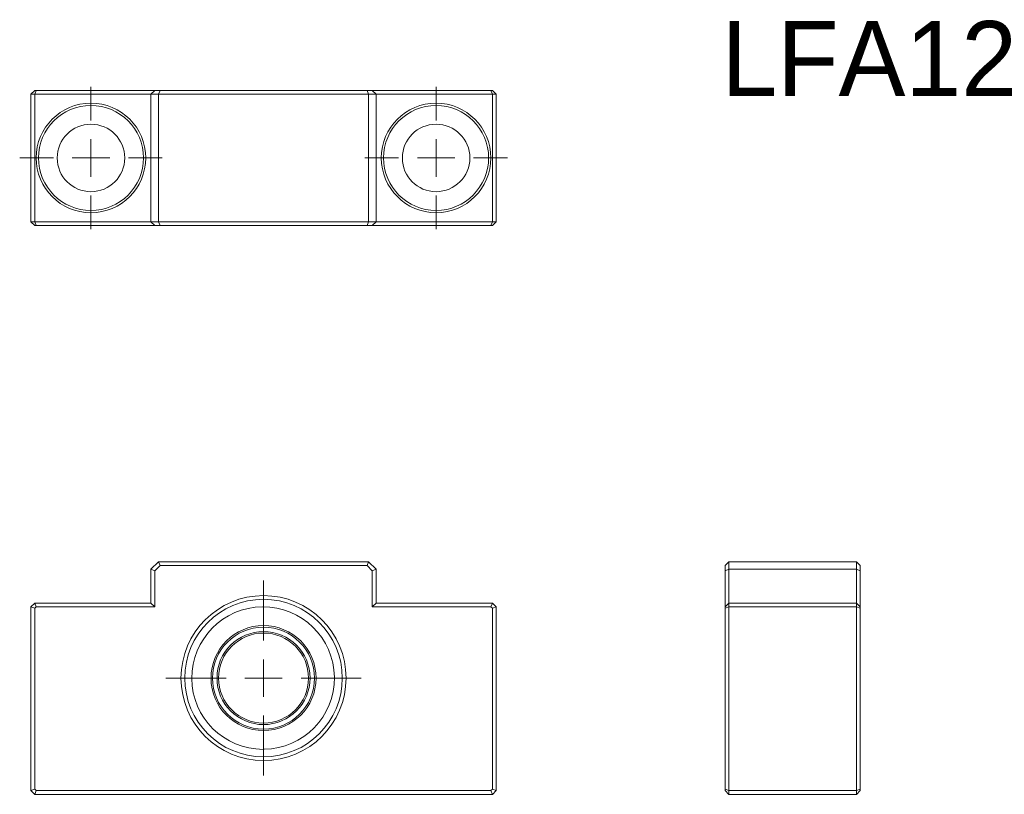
# Model space of a CAD drawing. Header units: millimetres. Extents: x 95 to 226, y 73 to 177.
import ezdxf

# ---------------------------------------------------------------- set-up
doc = ezdxf.new("R2010")
doc.units = ezdxf.units.MM

# ---------------------------------------------------------------- blocks, each defined once
blk = doc.blocks.new('SW_CENTERMARKSYMBOL_0')
at = {"color": 0, "linetype": 'Continuous', "lineweight": 0}
for p, q in [((0, 5), (0, 13)), ((0, 0), (0, 2.5)), ((-5, 0), (-13, 0)), ((0, 0), (-2.5, 0)), ((0, 0), (0, -2.5)), ((0, 0), (2.5, 0)), ((5, 0), (13, 0)), ((0, -5), (0, -13))]:
    blk.add_line(p, q, dxfattribs=at)
blk = doc.blocks.new('SW_CENTERMARKSYMBOL_5')
at = {"color": 0, "linetype": 'Continuous', "lineweight": 0}
for p, q in [((0, 5), (0, 13)), ((0, 0), (0, 2.5)), ((-5, 0), (-13, 0)), ((0, 0), (-2.5, 0)), ((0, 0), (0, -2.5)), ((0, 0), (2.5, 0)), ((5, 0), (13, 0)), ((0, -5), (0, -13))]:
    blk.add_line(p, q, dxfattribs=at)
blk = doc.blocks.new('SW_CENTERMARKSYMBOL_10')
at = {"color": 0, "linetype": 'Continuous', "lineweight": 0}
for p, q in [((0, 5), (0, 9.5)), ((0, 0), (0, 2.5)), ((-5, 0), (-9.5, 0)), ((0, 0), (-2.5, 0)), ((0, 0), (0, -2.5)), ((0, 0), (2.5, 0)), ((5, 0), (9.5, 0)), ((0, -5), (0, -9.5))]:
    blk.add_line(p, q, dxfattribs=at)
blk = doc.blocks.new('SW_CENTERMARKSYMBOL_11')
at = {"color": 0, "linetype": 'Continuous', "lineweight": 0}
for p, q in [((0, 5), (0, 9.5)), ((0, 0), (0, 2.5)), ((-5, 0), (-9.5, 0)), ((0, 0), (-2.5, 0)), ((0, 0), (0, -2.5)), ((0, 0), (2.5, 0)), ((5, 0), (9.5, 0)), ((0, -5), (0, -9.5))]:
    blk.add_line(p, q, dxfattribs=at)

msp = doc.modelspace()

# ---------------------------------------------------------------- linework, layer by layer
at = {"color": 7, "linetype": 'Continuous', "lineweight": 15}
for p, q in [((96.15, 166.69), (96.65, 167.19)), ((96.65, 166.69), (96.15, 166.69)), ((96.15, 149.69), (96.15, 166.69)), ((96.65, 166.69), (96.86, 167.19)), ((96.65, 167.19), (96.86, 167.19)), ((112.15, 166.69), (96.65, 166.69)), ((96.65, 166.69), (96.65, 149.69)), ((96.86, 167.19), (112.65, 167.19)), ((112.15, 166.69), (112.65, 167.19)), ((113.15, 166.69), (112.15, 166.69)), ((112.15, 149.69), (112.15, 166.69)), ((112.65, 167.19), (113.36, 167.19)), ((113.36, 167.19), (113.15, 166.69)), ((141.15, 166.69), (113.15, 166.69)), ((113.15, 166.69), (113.15, 149.69)), ((113.36, 167.19), (140.95, 167.19)), ((140.95, 167.19), (141.65, 167.19)), ((140.95, 167.19), (141.15, 166.69)), ((142.15, 166.69), (141.15, 166.69)), ((141.15, 149.69), (141.15, 166.69)), ((141.65, 167.19), (142.15, 166.69)), ((141.65, 167.19), (157.45, 167.19)), ((142.15, 166.69), (142.15, 149.69)), ((157.65, 166.69), (142.15, 166.69)), ((157.45, 167.19), (157.65, 166.69)), ((157.45, 167.19), (157.65, 167.19)), ((157.65, 167.19), (158.15, 166.69)), ((158.15, 166.69), (157.65, 166.69)), ((157.65, 149.69), (157.65, 166.69)), ((158.15, 166.69), (158.15, 149.69)), ((96.15, 149.69), (96.65, 149.69)), ((96.15, 149.69), (96.65, 149.19)), ((96.65, 149.69), (112.15, 149.69)), ((96.86, 149.19), (96.65, 149.69)), ((112.15, 149.69), (113.15, 149.69)), ((112.65, 149.19), (112.15, 149.69)), ((113.15, 149.69), (141.15, 149.69)), ((113.36, 149.19), (113.15, 149.69)), ((140.95, 149.19), (141.15, 149.69)), ((141.15, 149.69), (142.15, 149.69)), ((141.65, 149.19), (142.15, 149.69)), ((142.15, 149.69), (157.65, 149.69)), ((157.65, 149.69), (157.45, 149.19)), ((157.65, 149.69), (158.15, 149.69)), ((158.15, 149.69), (157.65, 149.19)), ((96.86, 149.19), (96.65, 149.19)), ((112.65, 149.19), (96.86, 149.19)), ((113.36, 149.19), (112.65, 149.19)), ((140.95, 149.19), (113.36, 149.19)), ((141.65, 149.19), (140.95, 149.19)), ((157.45, 149.19), (141.65, 149.19)), ((157.65, 149.19), (157.45, 149.19)), ((112.15, 103.34), (113.15, 104.34)), ((113.36, 103.84), (112.65, 103.14)), ((113.36, 103.84), (113.15, 104.34)), ((113.15, 104.34), (141.15, 104.34)), ((140.95, 103.84), (113.36, 103.84)), ((140.95, 103.84), (141.15, 104.34)), ((141.65, 103.14), (140.95, 103.84)), ((141.15, 104.34), (142.15, 103.34)), ((188.68, 103.84), (189.18, 104.34)), ((188.68, 103.14), (188.68, 103.84)), ((189.18, 104.34), (189.18, 103.34)), ((189.18, 104.34), (206.18, 104.34)), ((206.18, 103.34), (206.18, 104.34)), ((206.68, 103.84), (206.18, 104.34)), ((206.68, 103.84), (206.68, 103.14)), ((112.65, 103.14), (112.15, 103.34)), ((112.15, 98.84), (112.15, 103.34)), ((112.65, 103.14), (112.65, 98.34)), ((141.65, 103.14), (142.15, 103.34)), ((141.65, 98.34), (141.65, 103.14)), ((142.15, 103.34), (142.15, 98.84)), ((188.68, 103.14), (189.18, 103.34)), ((188.68, 98.34), (188.68, 103.14)), ((189.18, 103.34), (189.18, 98.84)), ((206.18, 103.34), (189.18, 103.34)), ((206.18, 98.84), (206.18, 103.34)), ((206.68, 103.14), (206.18, 103.34)), ((206.68, 103.14), (206.68, 98.34)), ((96.15, 98.34), (96.65, 98.84)), ((96.86, 98.34), (96.65, 98.84)), ((96.65, 98.84), (112.15, 98.84)), ((112.65, 98.34), (112.15, 98.84)), ((141.65, 98.34), (142.15, 98.84)), ((142.15, 98.84), (157.65, 98.84)), ((157.65, 98.84), (157.45, 98.34)), ((157.65, 98.84), (158.15, 98.34)), ((189.18, 98.84), (188.68, 98.34)), ((189.18, 98.84), (189.18, 98.34)), ((189.18, 98.84), (206.18, 98.84)), ((206.18, 98.34), (206.18, 98.84)), ((206.68, 98.34), (206.18, 98.84)), ((96.15, 73.84), (96.15, 98.34)), ((96.15, 98.34), (96.65, 98.14)), ((96.86, 98.34), (96.65, 98.14)), ((96.65, 98.14), (96.65, 74.05)), ((112.65, 98.34), (96.86, 98.34)), ((157.45, 98.34), (141.65, 98.34)), ((157.65, 98.14), (157.45, 98.34)), ((158.15, 98.34), (157.65, 98.14)), ((157.65, 74.05), (157.65, 98.14)), ((158.15, 98.34), (158.15, 73.84)), ((189.18, 98.34), (188.68, 98.14)), ((188.68, 98.14), (188.68, 98.34)), ((188.68, 74.05), (188.68, 98.14)), ((189.18, 98.34), (189.18, 73.84)), ((206.18, 98.34), (189.18, 98.34)), ((206.18, 73.84), (206.18, 98.34)), ((206.68, 98.14), (206.18, 98.34)), ((206.68, 98.34), (206.68, 98.14)), ((206.68, 98.14), (206.68, 74.05)), ((96.15, 73.84), (96.65, 74.05)), ((96.65, 73.34), (96.15, 73.84)), ((96.65, 74.05), (96.86, 73.84)), ((96.65, 73.34), (96.86, 73.84)), ((96.86, 73.84), (157.45, 73.84)), ((157.45, 73.84), (157.65, 74.05)), ((157.65, 73.34), (157.45, 73.84)), ((158.15, 73.84), (157.65, 74.05)), ((158.15, 73.84), (157.65, 73.34)), ((188.68, 73.84), (188.68, 74.05)), ((189.18, 73.84), (188.68, 74.05)), ((189.18, 73.34), (188.68, 73.84)), ((189.18, 73.84), (206.18, 73.84)), ((189.18, 73.84), (189.18, 73.34)), ((206.68, 74.05), (206.18, 73.84)), ((206.18, 73.34), (206.18, 73.84)), ((206.18, 73.34), (206.68, 73.84)), ((206.68, 74.05), (206.68, 73.84)), ((157.65, 73.34), (96.65, 73.34)), ((206.18, 73.34), (189.18, 73.34))]:
    msp.add_line(p, q, dxfattribs=at)
for centre, radius in [((104.15, 158.19), 7.3), ((150.15, 158.19), 7.3), ((104.15, 158.19), 7), ((150.15, 158.19), 7), ((104.15, 158.19), 4.5), ((150.15, 158.19), 4.5), ((127.15, 88.84), 11), ((127.15, 88.84), 10.5), ((127.15, 88.84), 6.2), ((127.15, 88.84), 6)]:
    msp.add_circle(centre, radius, dxfattribs=at)
for centre, radius, start, end in [((127.09, 88.84), 9.5, 270.9047, 270.152), ((127.15, 88.84), 7, 0, 270), ((127.15, 88.84), 6.8, 0, 270), ((127.15, 88.84), 7, 270, 0), ((127.15, 88.84), 6.8, 270, 0)]:
    msp.add_arc(centre, radius, start, end, dxfattribs=at)

# ---------------------------------------------------------------- block references
at = {"color": 7, "linetype": 'Continuous', "lineweight": 0}
for name, p in [('SW_CENTERMARKSYMBOL_11', (104.15, 158.19)), ('SW_CENTERMARKSYMBOL_10', (150.15, 158.19)), ('SW_CENTERMARKSYMBOL_0', (127.15, 88.84)), ('SW_CENTERMARKSYMBOL_5', (127.15, 88.84))]:
    msp.add_blockref(name, p, dxfattribs=at)

# ---------------------------------------------------------------- texts
at = {"insert": (188.18, 176.44), "char_height": 10, "width": 48.5382, "attachment_point": 1}
msp.add_mtext('LFA12', dxfattribs=at)

doc.saveas('drawing.dxf')
